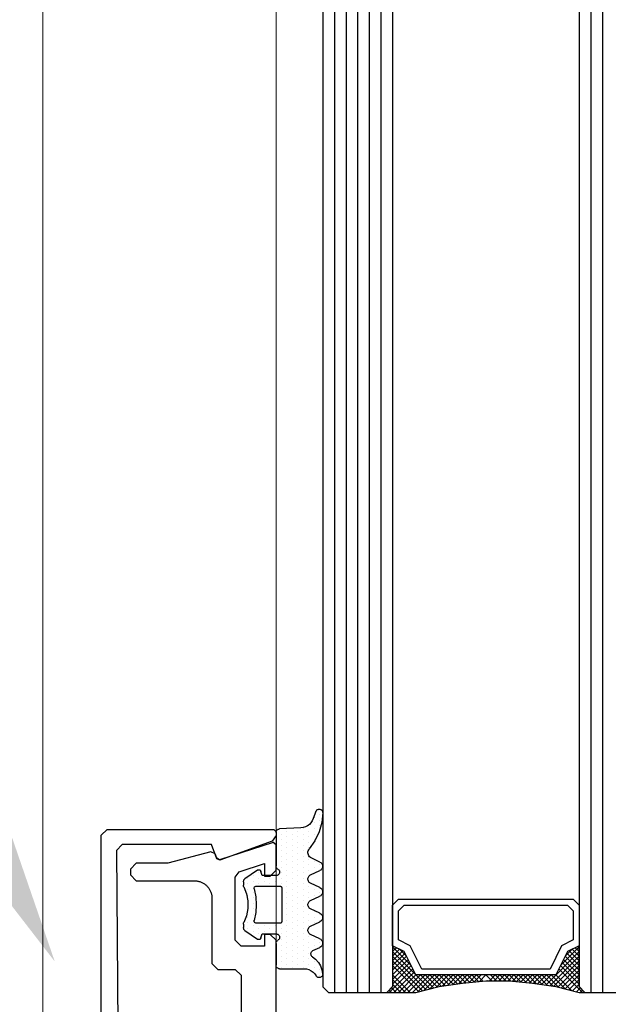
# Model space of a CAD drawing. Extents: x 4615668 to 9294084, y 5325188 to 10688993.
# Tile 95 of 256: x 4635729 to 4635734, y 5331665 to 5331674. Entities that reach past the tile are written whole.
import ezdxf
from ezdxf import colors
from ezdxf.entities.mleader import LeaderData, LeaderLine
from ezdxf.math import Vec2, Vec3

# ---------------------------------------------------------------- set-up
doc = ezdxf.new("R2010")
doc.units = 0
doc.header["$MEASUREMENT"] = 0
doc.layers.add('A_wymiary', color=152, linetype='Continuous', lineweight=5)
doc.layers.add('Wymiat 100', color=251, linetype='Continuous', lineweight=5)
for name, color, linetype in [('CrossSectionsGlass', 7, 'Continuous'), ('CrossSectionsGums', 7, 'Continuous'), ('CrossSectionsProfils', 7, 'Continuous'), ('OPIS', 7, 'Continuous'), ('STOLARKA', 4, 'Continuous')]:
    doc.layers.add(name, color=color, linetype=linetype)
doc.styles.get("Standard").update_dxf_attribs({"font": 'txt.shx'})

# ---------------------------------------------------------------- blocks, each defined once
blk = doc.blocks.new('5032252X', base_point=(219.526, 286.063))
at = {"layer": 'CrossSectionsProfils', "flags": 128}
blk.add_lwpolyline([(242.616, 280.481), (241.626, 276.787), (241.626, 274.063), (241.126, 273.563), (240.626, 273.563), (240.126, 274.063), (240.126, 279.063), (240.125, 279.128), (240.121, 279.193), (240.114, 279.258), (240.104, 279.323), (240.091, 279.387), (240.075, 279.451), (240.057, 279.514), (240.036, 279.576), (240.012, 279.637), (239.986, 279.696), (239.957, 279.755), (239.925, 279.813), (239.891, 279.869), (239.855, 279.923), (239.816, 279.976), (239.775, 280.027), (239.732, 280.076), (239.687, 280.123), (239.64, 280.168), (239.591, 280.212), (239.54, 280.253), (239.487, 280.291), (239.432, 280.328), (239.376, 280.362), (239.319, 280.393), (239.26, 280.422), (239.2, 280.448), (239.139, 280.472), (239.077, 280.493), (239.015, 280.511), (238.951, 280.527), (238.887, 280.54), (238.822, 280.55), (238.757, 280.557), (238.692, 280.561), (238.626, 280.563), (233.026, 280.563), (232.526, 281.063), (232.526, 282.563), (232.026, 283.063), (219.776, 283.063), (219.526, 283.313), (219.276, 283.063), (207.026, 283.063), (206.526, 282.563), (206.526, 281.063), (206.026, 280.563), (200.426, 280.563), (200.361, 280.561), (200.296, 280.557), (200.231, 280.55), (200.166, 280.54), (200.102, 280.527), (200.038, 280.511), (199.975, 280.493), (199.913, 280.472), (199.852, 280.448), (199.792, 280.422), (199.734, 280.393), (199.676, 280.362), (199.62, 280.328), (199.566, 280.291), (199.513, 280.253), (199.462, 280.212), (199.413, 280.168), (199.366, 280.123), (199.32, 280.076), (199.277, 280.027), (199.236, 279.976), (199.198, 279.923), (199.161, 279.869), (199.127, 279.813), (199.096, 279.755), (199.067, 279.696), (199.041, 279.637), (199.017, 279.576), (198.996, 279.514), (198.977, 279.451), (198.962, 279.387), (198.949, 279.323), (198.939, 279.258), (198.932, 279.193), (198.928, 279.128), (198.926, 279.063), (198.926, 274.063), (198.426, 273.563), (197.926, 273.563), (197.426, 274.063), (197.426, 276.787), (196.437, 280.481), (196.624, 280.84), (196.995, 280.975), (197.117, 281.224), (195.636, 285.801), (195.826, 286.063), (198.026, 286.063), (198.526, 285.563), (198.526, 285.068), (197.45, 285.068), (198.148, 282.909), (198.624, 282.563), (204.026, 282.563), (204.526, 283.063), (204.526, 285.068), (203.526, 285.068), (203.526, 285.563), (204.026, 286.063), (235.026, 286.063), (235.526, 285.563), (235.526, 285.068), (234.526, 285.068), (234.526, 283.063), (235.026, 282.563), (240.429, 282.563), (240.904, 282.909), (241.603, 285.068), (240.526, 285.068), (240.526, 285.563), (241.026, 286.063), (243.226, 286.063), (243.417, 285.801), (241.936, 281.224), (242.058, 280.975), (242.429, 280.84), (242.616, 280.481)], dxfattribs=at)
blk = doc.blocks.new('K41_7891_X', base_point=(69.24231, 1066.76321))
at = {"layer": 'CrossSectionsProfils'}
for p, q in [((44.44231, 1066.76321), (44.24231, 1066.56321)), ((44.24231, 1066.56321), (44.24231, 1052.26321)), ((44.77159, 1066.76321), (44.44231, 1066.76321)), ((45.24143, 1066.43422), (44.77159, 1066.76321)), ((93.71303, 1066.76321), (93.24318, 1066.43422)), ((94.04231, 1066.76321), (93.71303, 1066.76321)), ((94.24231, 1066.56321), (94.04231, 1066.76321)), ((94.24231, 1052.26321), (94.24231, 1066.56321)), ((46.88025, 1061.93161), (45.24143, 1066.43422)), ((93.24318, 1066.43422), (91.60437, 1061.93161)), ((45.54231, 1061.23181), (46.76071, 1061.67527)), ((46.76071, 1061.67527), (46.88025, 1061.93161)), ((91.60437, 1061.93161), (91.7239, 1061.67527)), ((91.7239, 1061.67527), (92.94231, 1061.23181)), ((45.54231, 1053.56323), (45.54231, 1061.23181)), ((92.94231, 1061.23181), (92.94231, 1053.56323)), ((46.04662, 1053.06324), (45.54231, 1053.56323)), ((69.24231, 1053.26321), (46.04662, 1053.06324)), ((92.438, 1053.06324), (69.24231, 1053.26321)), ((92.94231, 1053.56323), (92.438, 1053.06324)), ((44.24231, 1052.26321), (44.74231, 1051.76321)), ((93.74231, 1051.76321), (94.24231, 1052.26321)), ((44.74231, 1051.76321), (93.74231, 1051.76321))]:
    blk.add_line(p, q, dxfattribs=at)
blk = doc.blocks.new('Hatch19036', base_point=(5719.191, 731.848))
at = {"layer": 'CrossSectionsGums', "color": 8}
for p, q in [((6276.661, 666.613), (6276.661, 666.613)), ((6276.898, 666.137), (6276.898, 666.137)), ((6277.137, 666.613), (6277.137, 666.613)), ((6277.375, 666.137), (6277.375, 666.137)), ((6277.851, 666.137), (6277.851, 666.137)), ((6279.28, 666.137), (6279.28, 666.137)), ((6279.518, 666.613), (6279.518, 666.613)), ((6279.756, 666.137), (6279.756, 666.137)), ((6281.185, 666.137), (6281.185, 666.137)), ((6281.423, 666.613), (6281.423, 666.613)), ((6281.661, 666.137), (6281.661, 666.137)), ((6281.899, 666.613), (6281.899, 666.613)), ((6282.137, 666.137), (6282.137, 666.137)), ((6283.566, 666.137), (6283.566, 666.137)), ((6283.804, 666.613), (6283.804, 666.613)), ((6284.042, 666.137), (6284.042, 666.137)), ((6285.471, 666.137), (6285.471, 666.137)), ((6285.709, 666.613), (6285.709, 666.613)), ((6285.947, 666.137), (6285.947, 666.137)), ((6286.186, 666.613), (6286.186, 666.613)), ((6286.424, 666.137), (6286.424, 666.137)), ((6288.329, 666.137), (6288.329, 666.137)), ((6288.805, 666.137), (6288.805, 666.137)), ((6289.281, 666.137), (6289.281, 666.137)), ((6289.52, 666.613), (6289.52, 666.613)), ((6289.757, 666.137), (6289.757, 666.137)), ((6289.996, 666.613), (6289.996, 666.613)), ((6290.233, 666.137), (6290.233, 666.137)), ((6290.472, 666.613), (6290.472, 666.613)), ((6277.375, 665.184), (6277.375, 665.184)), ((6277.613, 665.66), (6277.613, 665.66)), ((6277.851, 665.184), (6277.851, 665.184)), ((6278.089, 665.66), (6278.089, 665.66)), ((6278.327, 665.184), (6278.327, 665.184)), ((6278.565, 665.66), (6278.565, 665.66)), ((6278.803, 665.184), (6278.803, 665.184)), ((6279.042, 665.66), (6279.042, 665.66)), ((6279.28, 665.184), (6279.28, 665.184)), ((6279.518, 665.66), (6279.518, 665.66)), ((6279.756, 665.184), (6279.756, 665.184)), ((6279.994, 665.66), (6279.994, 665.66)), ((6280.232, 665.184), (6280.232, 665.184)), ((6280.708, 665.184), (6280.708, 665.184)), ((6280.947, 665.66), (6280.947, 665.66)), ((6281.185, 665.184), (6281.185, 665.184)), ((6281.423, 665.66), (6281.423, 665.66)), ((6281.661, 665.184), (6281.661, 665.184)), ((6281.899, 665.66), (6281.899, 665.66)), ((6282.137, 665.184), (6282.137, 665.184)), ((6282.375, 665.66), (6282.375, 665.66)), ((6282.613, 665.184), (6282.613, 665.184)), ((6283.089, 665.184), (6283.089, 665.184)), ((6283.328, 665.66), (6283.328, 665.66)), ((6283.566, 665.184), (6283.566, 665.184)), ((6283.804, 665.66), (6283.804, 665.66)), ((6284.042, 665.184), (6284.042, 665.184)), ((6284.28, 665.66), (6284.28, 665.66)), ((6284.518, 665.184), (6284.518, 665.184)), ((6284.995, 665.184), (6284.995, 665.184)), ((6285.233, 665.66), (6285.233, 665.66)), ((6285.471, 665.184), (6285.471, 665.184)), ((6285.709, 665.66), (6285.709, 665.66)), ((6285.947, 665.184), (6285.947, 665.184)), ((6286.186, 665.66), (6286.186, 665.66)), ((6286.423, 665.184), (6286.423, 665.184)), ((6286.662, 665.66), (6286.662, 665.66)), ((6286.899, 665.184), (6286.899, 665.184)), ((6287.376, 665.184), (6287.376, 665.184)), ((6287.614, 665.66), (6287.614, 665.66)), ((6287.852, 665.184), (6287.852, 665.184)), ((6288.09, 665.66), (6288.09, 665.66)), ((6288.328, 665.184), (6288.328, 665.184)), ((6288.566, 665.66), (6288.566, 665.66)), ((6288.805, 665.184), (6288.805, 665.184)), ((6289.043, 665.66), (6289.043, 665.66)), ((6289.281, 665.184), (6289.281, 665.184)), ((6289.519, 665.66), (6289.519, 665.66)), ((6277.613, 664.708), (6277.613, 664.708)), ((6278.089, 664.708), (6278.089, 664.708)), ((6278.565, 664.708), (6278.565, 664.708)), ((6279.042, 664.708), (6279.042, 664.708)), ((6279.518, 664.708), (6279.518, 664.708)), ((6279.994, 664.708), (6279.994, 664.708)), ((6280.471, 664.708), (6280.471, 664.708)), ((6280.947, 664.708), (6280.947, 664.708)), ((6281.423, 664.708), (6281.423, 664.708)), ((6281.899, 664.708), (6281.899, 664.708)), ((6282.375, 664.708), (6282.375, 664.708)), ((6282.852, 664.708), (6282.852, 664.708)), ((6283.328, 664.708), (6283.328, 664.708)), ((6283.804, 664.708), (6283.804, 664.708)), ((6284.28, 664.708), (6284.28, 664.708)), ((6284.757, 664.708), (6284.757, 664.708)), ((6285.233, 664.708), (6285.233, 664.708)), ((6285.709, 664.708), (6285.709, 664.708)), ((6286.186, 664.708), (6286.186, 664.708)), ((6286.662, 664.708), (6286.662, 664.708)), ((6287.138, 664.708), (6287.138, 664.708)), ((6287.614, 664.708), (6287.614, 664.708)), ((6288.09, 664.708), (6288.09, 664.708)), ((6288.567, 664.708), (6288.567, 664.708)), ((6289.043, 664.708), (6289.043, 664.708)), ((6277.375, 664.232), (6277.375, 664.232)), ((6277.613, 663.755), (6277.613, 663.755)), ((6277.851, 664.232), (6277.851, 664.232)), ((6278.089, 663.755), (6278.089, 663.755)), ((6278.327, 664.232), (6278.327, 664.232)), ((6278.565, 663.755), (6278.565, 663.755)), ((6278.804, 664.232), (6278.804, 664.232)), ((6279.042, 663.755), (6279.042, 663.755)), ((6279.28, 664.232), (6279.28, 664.232)), ((6279.518, 663.755), (6279.518, 663.755)), ((6279.756, 664.232), (6279.756, 664.232)), ((6279.994, 663.755), (6279.994, 663.755)), ((6280.232, 664.232), (6280.232, 664.232)), ((6280.47, 663.755), (6280.47, 663.755)), ((6280.708, 664.232), (6280.708, 664.232)), ((6280.946, 663.755), (6280.946, 663.755)), ((6281.185, 664.232), (6281.185, 664.232)), ((6281.423, 663.755), (6281.423, 663.755)), ((6281.661, 664.232), (6281.661, 664.232)), ((6281.899, 663.755), (6281.899, 663.755)), ((6282.137, 664.232), (6282.137, 664.232)), ((6282.375, 663.755), (6282.375, 663.755)), ((6282.613, 664.232), (6282.613, 664.232)), ((6282.852, 663.755), (6282.852, 663.755)), ((6283.09, 664.232), (6283.09, 664.232)), ((6283.328, 663.755), (6283.328, 663.755)), ((6283.566, 664.232), (6283.566, 664.232)), ((6283.804, 663.755), (6283.804, 663.755)), ((6284.042, 664.232), (6284.042, 664.232)), ((6284.28, 663.755), (6284.28, 663.755)), ((6284.519, 664.232), (6284.519, 664.232)), ((6284.756, 663.755), (6284.756, 663.755)), ((6284.995, 664.232), (6284.995, 664.232)), ((6285.233, 663.755), (6285.233, 663.755)), ((6285.471, 664.232), (6285.471, 664.232)), ((6285.709, 663.755), (6285.709, 663.755)), ((6285.947, 664.232), (6285.947, 664.232)), ((6286.185, 663.755), (6286.185, 663.755)), ((6286.423, 664.232), (6286.423, 664.232)), ((6286.662, 663.755), (6286.662, 663.755)), ((6286.9, 664.232), (6286.9, 664.232)), ((6287.138, 663.755), (6287.138, 663.755)), ((6287.376, 664.232), (6287.376, 664.232)), ((6287.614, 663.755), (6287.614, 663.755)), ((6287.852, 664.232), (6287.852, 664.232)), ((6288.09, 663.755), (6288.09, 663.755)), ((6288.329, 664.232), (6288.329, 664.232)), ((6288.566, 663.755), (6288.566, 663.755)), ((6288.805, 664.232), (6288.805, 664.232)), ((6289.042, 663.755), (6289.042, 663.755)), ((6289.281, 664.232), (6289.281, 664.232)), ((6277.375, 663.279), (6277.375, 663.279)), ((6277.851, 663.279), (6277.851, 663.279)), ((6278.328, 663.279), (6278.328, 663.279)), ((6278.804, 663.279), (6278.804, 663.279)), ((6279.28, 663.279), (6279.28, 663.279)), ((6279.756, 663.279), (6279.756, 663.279)), ((6280.232, 663.279), (6280.232, 663.279)), ((6280.47, 662.803), (6280.47, 662.803)), ((6280.708, 663.279), (6280.708, 663.279)), ((6280.947, 662.803), (6280.947, 662.803)), ((6281.185, 663.279), (6281.185, 663.279)), ((6284.519, 663.279), (6284.519, 663.279)), ((6284.757, 662.803), (6284.757, 662.803)), ((6284.995, 663.279), (6284.995, 663.279)), ((6285.233, 662.803), (6285.233, 662.803)), ((6285.471, 663.279), (6285.471, 663.279)), ((6285.947, 663.279), (6285.947, 663.279)), ((6286.424, 663.279), (6286.424, 663.279)), ((6286.9, 663.279), (6286.9, 663.279)), ((6287.376, 663.279), (6287.376, 663.279)), ((6287.853, 663.279), (6287.853, 663.279)), ((6288.329, 663.279), (6288.329, 663.279)), ((6288.805, 663.279), (6288.805, 663.279)), ((6280.471, 661.85), (6280.471, 661.85)), ((6280.708, 662.327), (6280.708, 662.327)), ((6280.947, 661.85), (6280.947, 661.85)), ((6284.519, 662.327), (6284.519, 662.327)), ((6284.757, 661.85), (6284.757, 661.85)), ((6284.995, 662.327), (6284.995, 662.327)), ((6285.233, 661.85), (6285.233, 661.85)), ((6279.756, 661.374), (6279.756, 661.374)), ((6280.232, 661.374), (6280.232, 661.374)), ((6280.47, 660.898), (6280.47, 660.898)), ((6280.708, 661.374), (6280.708, 661.374)), ((6280.946, 660.898), (6280.946, 660.898)), ((6281.423, 660.898), (6281.423, 660.898)), ((6281.899, 660.898), (6281.899, 660.898)), ((6282.375, 660.898), (6282.375, 660.898)), ((6282.852, 660.898), (6282.852, 660.898)), ((6283.328, 660.898), (6283.328, 660.898)), ((6283.804, 660.898), (6283.804, 660.898)), ((6284.28, 660.898), (6284.28, 660.898)), ((6284.519, 661.374), (6284.519, 661.374)), ((6284.756, 660.898), (6284.756, 660.898)), ((6284.995, 661.374), (6284.995, 661.374)), ((6285.233, 660.898), (6285.233, 660.898)), ((6285.471, 661.374), (6285.471, 661.374)), ((6280.708, 660.422), (6280.708, 660.422)), ((6281.185, 660.422), (6281.185, 660.422)), ((6281.661, 660.422), (6281.661, 660.422)), ((6282.137, 660.422), (6282.137, 660.422)), ((6283.566, 660.422), (6283.566, 660.422)), ((6284.042, 660.422), (6284.042, 660.422)), ((6284.519, 660.422), (6284.519, 660.422)), ((6284.995, 660.422), (6284.995, 660.422))]:
    blk.add_line(p, q, dxfattribs=at)
blk = doc.blocks.new('120480', base_point=(6282.482, 662.748))
at = {"layer": 'CrossSectionsGums', "color": 1}
for p, q in [((6276.616, 666.798), (6276.576, 666.767)), ((6276.661, 666.823), (6276.616, 666.798)), ((6276.71, 666.839), (6276.661, 666.823)), ((6276.76, 666.847), (6276.71, 666.839)), ((6276.811, 666.847), (6276.76, 666.847)), ((6277.157, 666.781), (6276.811, 666.846)), ((6277.486, 666.656), (6277.157, 666.781)), ((6279.213, 666.776), (6279.159, 666.731)), ((6279.273, 666.811), (6279.213, 666.776)), ((6279.338, 666.834), (6279.273, 666.811)), ((6279.407, 666.846), (6279.338, 666.834)), ((6279.477, 666.846), (6279.407, 666.846)), ((6279.545, 666.834), (6279.477, 666.846)), ((6279.611, 666.81), (6279.545, 666.834)), ((6279.671, 666.776), (6279.611, 666.81)), ((6279.725, 666.731), (6279.671, 666.776)), ((6281.413, 666.776), (6281.359, 666.731)), ((6281.473, 666.81), (6281.413, 666.776)), ((6281.538, 666.834), (6281.473, 666.81)), ((6281.607, 666.846), (6281.538, 666.834)), ((6281.677, 666.846), (6281.607, 666.846)), ((6281.745, 666.834), (6281.677, 666.846)), ((6281.811, 666.811), (6281.745, 666.834)), ((6281.871, 666.776), (6281.811, 666.811)), ((6281.925, 666.731), (6281.871, 666.776)), ((6283.613, 666.776), (6283.559, 666.731)), ((6283.673, 666.81), (6283.613, 666.776)), ((6283.738, 666.834), (6283.673, 666.81)), ((6283.807, 666.846), (6283.738, 666.834)), ((6283.877, 666.846), (6283.807, 666.846)), ((6283.946, 666.834), (6283.877, 666.846)), ((6284.011, 666.81), (6283.946, 666.834)), ((6284.072, 666.776), (6284.011, 666.81)), ((6284.125, 666.731), (6284.072, 666.776)), ((6285.813, 666.776), (6285.759, 666.731)), ((6285.873, 666.811), (6285.813, 666.776)), ((6285.939, 666.834), (6285.873, 666.811)), ((6286.007, 666.846), (6285.939, 666.834)), ((6286.077, 666.846), (6286.007, 666.846)), ((6286.146, 666.834), (6286.077, 666.846)), ((6286.211, 666.81), (6286.146, 666.834)), ((6286.271, 666.776), (6286.211, 666.81)), ((6286.325, 666.731), (6286.271, 666.776)), ((6290.637, 666.848), (6289.797, 666.763)), ((6290.69, 666.844), (6290.637, 666.848)), ((6290.741, 666.831), (6290.69, 666.844)), ((6290.789, 666.81), (6290.741, 666.831)), ((6290.832, 666.78), (6290.789, 666.81)), ((6290.87, 666.743), (6290.832, 666.78)), ((6276.484, 666.589), (6276.482, 666.538)), ((6276.482, 666.538), (6276.488, 666.487)), ((6276.495, 666.639), (6276.484, 666.589)), ((6276.488, 666.487), (6276.502, 666.438)), ((6276.515, 666.686), (6276.495, 666.639)), ((6276.502, 666.438), (6276.525, 666.392)), ((6276.542, 666.729), (6276.515, 666.686)), ((6276.525, 666.392), (6276.555, 666.351)), ((6276.576, 666.767), (6276.542, 666.729)), ((6276.555, 666.351), (6276.592, 666.316)), ((6276.592, 666.316), (6276.634, 666.287)), ((6276.807, 666.167), (6276.634, 666.287)), ((6276.957, 666.019), (6276.807, 666.167)), ((6277.079, 665.847), (6276.957, 666.019)), ((6277.789, 666.476), (6277.486, 666.656)), ((6278.055, 666.245), (6277.789, 666.476)), ((6278.276, 665.971), (6278.055, 666.245)), ((6278.276, 665.971), (6278.309, 665.93)), ((6278.309, 665.93), (6278.349, 665.895)), ((6278.737, 665.925), (6278.771, 665.965)), ((6278.771, 665.965), (6278.797, 666.011)), ((6278.797, 666.011), (6279.08, 666.617)), ((6279.114, 666.677), (6279.08, 666.617)), ((6279.159, 666.731), (6279.114, 666.677)), ((6279.77, 666.677), (6279.725, 666.731)), ((6279.804, 666.617), (6279.77, 666.677)), ((6279.805, 666.617), (6280.18, 665.813)), ((6280.905, 665.813), (6281.279, 666.617)), ((6281.314, 666.677), (6281.28, 666.617)), ((6281.359, 666.731), (6281.314, 666.677)), ((6281.97, 666.677), (6281.925, 666.731)), ((6282.004, 666.617), (6281.97, 666.677)), ((6282.004, 666.617), (6282.379, 665.813)), ((6283.104, 665.813), (6283.479, 666.617)), ((6283.514, 666.677), (6283.479, 666.617)), ((6283.559, 666.731), (6283.514, 666.677)), ((6284.17, 666.677), (6284.125, 666.731)), ((6284.205, 666.617), (6284.17, 666.677)), ((6284.205, 666.617), (6284.58, 665.813)), ((6285.305, 665.813), (6285.68, 666.617)), ((6285.714, 666.677), (6285.68, 666.617)), ((6285.759, 666.731), (6285.714, 666.677)), ((6286.37, 666.677), (6286.325, 666.731)), ((6286.404, 666.617), (6286.37, 666.677)), ((6286.405, 666.617), (6286.752, 665.871)), ((6288.218, 666.179), (6287.525, 665.697)), ((6288.983, 666.538), (6288.218, 666.179)), ((6289.797, 666.763), (6288.983, 666.538)), ((6289.944, 665.957), (6289.779, 665.844)), ((6290.126, 666.041), (6289.944, 665.957)), ((6290.745, 666.266), (6290.126, 666.041)), ((6290.745, 666.266), (6290.792, 666.288)), ((6290.792, 666.288), (6290.835, 666.319)), ((6290.835, 666.319), (6290.872, 666.356)), ((6290.9, 666.701), (6290.87, 666.743)), ((6290.872, 666.356), (6290.902, 666.399)), ((6290.923, 666.653), (6290.9, 666.701)), ((6290.902, 666.399), (6290.924, 666.447)), ((6290.937, 666.602), (6290.923, 666.653)), ((6290.924, 666.447), (6290.938, 666.498)), ((6290.942, 666.55), (6290.937, 666.602)), ((6290.938, 666.498), (6290.942, 666.55)), ((6277.169, 665.656), (6277.079, 665.847)), ((6277.224, 665.453), (6277.169, 665.656)), ((6277.242, 665.243), (6277.224, 665.453)), ((6277.242, 663.148), (6277.242, 665.243)), ((6278.349, 665.895), (6278.394, 665.868)), ((6278.394, 665.868), (6278.444, 665.849)), ((6278.444, 665.849), (6278.495, 665.839)), ((6278.495, 665.839), (6278.548, 665.839)), ((6278.548, 665.839), (6278.6, 665.847)), ((6278.6, 665.847), (6278.65, 665.865)), ((6278.65, 665.865), (6278.696, 665.891)), ((6278.696, 665.891), (6278.737, 665.925)), ((6280.18, 665.813), (6280.214, 665.752)), ((6280.214, 665.752), (6280.259, 665.699)), ((6280.259, 665.699), (6280.313, 665.654)), ((6280.313, 665.654), (6280.373, 665.619)), ((6280.373, 665.619), (6280.439, 665.596)), ((6280.439, 665.596), (6280.507, 665.583)), ((6280.507, 665.583), (6280.577, 665.583)), ((6280.577, 665.583), (6280.646, 665.596)), ((6280.646, 665.596), (6280.711, 665.619)), ((6280.711, 665.619), (6280.771, 665.654)), ((6280.771, 665.654), (6280.825, 665.699)), ((6280.825, 665.699), (6280.87, 665.753)), ((6280.87, 665.753), (6280.904, 665.813)), ((6282.379, 665.813), (6282.414, 665.753)), ((6282.414, 665.753), (6282.459, 665.699)), ((6282.459, 665.699), (6282.512, 665.654)), ((6282.512, 665.654), (6282.573, 665.619)), ((6282.573, 665.619), (6282.638, 665.596)), ((6282.638, 665.596), (6282.707, 665.583)), ((6282.707, 665.583), (6282.777, 665.583)), ((6282.777, 665.583), (6282.846, 665.596)), ((6282.846, 665.596), (6282.911, 665.619)), ((6282.911, 665.619), (6282.971, 665.654)), ((6282.971, 665.654), (6283.025, 665.699)), ((6283.025, 665.699), (6283.07, 665.753)), ((6283.07, 665.753), (6283.105, 665.813)), ((6284.58, 665.813), (6284.614, 665.752)), ((6284.614, 665.752), (6284.659, 665.699)), ((6284.659, 665.699), (6284.713, 665.654)), ((6284.713, 665.654), (6284.773, 665.619)), ((6284.773, 665.619), (6284.838, 665.596)), ((6284.838, 665.596), (6284.907, 665.583)), ((6284.907, 665.583), (6284.977, 665.583)), ((6284.977, 665.583), (6285.045, 665.596)), ((6285.045, 665.596), (6285.111, 665.619)), ((6285.111, 665.619), (6285.171, 665.654)), ((6285.171, 665.654), (6285.225, 665.699)), ((6285.225, 665.699), (6285.27, 665.753)), ((6285.27, 665.753), (6285.304, 665.813)), ((6286.752, 665.871), (6286.798, 665.792)), ((6286.798, 665.792), (6286.858, 665.723)), ((6286.858, 665.723), (6286.929, 665.665)), ((6286.929, 665.665), (6287.009, 665.622)), ((6287.009, 665.622), (6287.096, 665.594)), ((6287.096, 665.594), (6287.186, 665.582)), ((6287.186, 665.582), (6287.278, 665.587)), ((6287.278, 665.587), (6287.366, 665.608)), ((6287.366, 665.608), (6287.45, 665.646)), ((6287.45, 665.646), (6287.525, 665.697)), ((6289.365, 665.174), (6289.338, 664.976)), ((6289.425, 665.366), (6289.365, 665.174)), ((6289.516, 665.544), (6289.425, 665.366)), ((6289.635, 665.705), (6289.516, 665.544)), ((6289.779, 665.844), (6289.635, 665.705)), ((6289.338, 664.976), (6289.242, 663.132)), ((6277.242, 663.148), (6277.247, 663.096)), ((6277.247, 663.096), (6277.26, 663.045)), ((6277.26, 663.045), (6277.282, 662.998)), ((6277.282, 662.998), (6277.312, 662.955)), ((6277.312, 662.955), (6277.349, 662.918)), ((6277.349, 662.918), (6277.392, 662.888)), ((6277.392, 662.888), (6277.439, 662.866)), ((6277.439, 662.866), (6277.49, 662.853)), ((6277.49, 662.853), (6277.542, 662.848)), ((6279.422, 662.848), (6277.542, 662.848)), ((6279.422, 662.848), (6279.474, 662.852)), ((6279.474, 662.852), (6279.525, 662.866)), ((6279.525, 662.866), (6279.572, 662.888)), ((6279.572, 662.888), (6279.615, 662.918)), ((6279.615, 662.918), (6279.652, 662.955)), ((6279.652, 662.955), (6279.682, 662.998)), ((6279.712, 663.041), (6279.682, 662.998)), ((6279.749, 663.078), (6279.712, 663.041)), ((6279.792, 663.108), (6279.749, 663.078)), ((6279.839, 663.13), (6279.792, 663.108)), ((6279.89, 663.143), (6279.839, 663.13)), ((6279.942, 663.148), (6279.89, 663.143)), ((6279.994, 663.143), (6279.942, 663.148)), ((6280.045, 663.13), (6279.994, 663.143)), ((6280.092, 663.108), (6280.045, 663.13)), ((6280.135, 663.078), (6280.092, 663.108)), ((6280.172, 663.041), (6280.135, 663.078)), ((6280.202, 662.998), (6280.172, 663.041)), ((6280.224, 662.951), (6280.202, 662.998)), ((6280.238, 662.9), (6280.224, 662.951)), ((6280.242, 662.848), (6280.238, 662.9)), ((6280.242, 661.648), (6280.242, 662.848)), ((6281.145, 663.183), (6281.142, 663.148)), ((6281.142, 663.148), (6281.142, 661.173)), ((6281.154, 663.216), (6281.145, 663.183)), ((6281.169, 663.248), (6281.154, 663.216)), ((6281.189, 663.276), (6281.169, 663.248)), ((6281.213, 663.301), (6281.189, 663.276)), ((6281.242, 663.321), (6281.213, 663.301)), ((6281.273, 663.336), (6281.242, 663.321)), ((6281.307, 663.345), (6281.273, 663.336)), ((6281.342, 663.348), (6281.307, 663.345)), ((6284.142, 663.348), (6281.342, 663.348)), ((6284.177, 663.345), (6284.142, 663.348)), ((6284.21, 663.336), (6284.177, 663.345)), ((6284.242, 663.321), (6284.21, 663.336)), ((6284.27, 663.301), (6284.242, 663.321)), ((6284.295, 663.276), (6284.27, 663.301)), ((6284.315, 663.248), (6284.295, 663.276)), ((6284.33, 663.216), (6284.315, 663.248)), ((6284.339, 663.183), (6284.33, 663.216)), ((6284.342, 663.148), (6284.339, 663.183)), ((6284.342, 661.173), (6284.342, 663.148)), ((6285.247, 662.9), (6285.242, 662.848)), ((6285.242, 662.848), (6285.242, 661.648)), ((6285.26, 662.951), (6285.247, 662.9)), ((6285.282, 662.998), (6285.26, 662.951)), ((6285.312, 663.041), (6285.282, 662.998)), ((6285.349, 663.078), (6285.312, 663.041)), ((6285.392, 663.108), (6285.349, 663.078)), ((6285.439, 663.13), (6285.392, 663.108)), ((6285.49, 663.143), (6285.439, 663.13)), ((6285.542, 663.148), (6285.49, 663.143)), ((6285.594, 663.143), (6285.542, 663.148)), ((6285.645, 663.13), (6285.594, 663.143)), ((6285.692, 663.108), (6285.645, 663.13)), ((6285.735, 663.078), (6285.692, 663.108)), ((6285.772, 663.041), (6285.735, 663.078)), ((6285.802, 662.998), (6285.772, 663.041)), ((6285.802, 662.998), (6285.832, 662.955)), ((6285.832, 662.955), (6285.869, 662.918)), ((6285.869, 662.918), (6285.912, 662.888)), ((6285.912, 662.888), (6285.959, 662.866)), ((6285.959, 662.866), (6286.009, 662.853)), ((6286.009, 662.853), (6286.062, 662.848)), ((6288.942, 662.848), (6286.062, 662.848)), ((6288.942, 662.848), (6288.992, 662.852)), ((6288.992, 662.852), (6289.041, 662.865)), ((6289.041, 662.865), (6289.087, 662.885)), ((6289.087, 662.885), (6289.13, 662.914)), ((6289.13, 662.914), (6289.166, 662.948)), ((6289.166, 662.948), (6289.197, 662.989)), ((6289.197, 662.989), (6289.22, 663.034)), ((6289.22, 663.034), (6289.235, 663.082)), ((6289.235, 663.082), (6289.242, 663.132)), ((6279.749, 661.412), (6279.743, 661.378)), ((6279.743, 661.378), (6279.743, 661.343)), ((6279.743, 661.343), (6279.749, 661.309)), ((6279.761, 661.445), (6279.749, 661.412)), ((6279.749, 661.309), (6279.761, 661.276)), ((6279.778, 661.475), (6279.761, 661.445)), ((6279.761, 661.276), (6279.778, 661.246)), ((6279.801, 661.502), (6279.778, 661.475)), ((6280.527, 660.176), (6279.778, 661.246)), ((6279.827, 661.524), (6279.801, 661.502)), ((6279.857, 661.542), (6279.827, 661.524)), ((6279.89, 661.554), (6279.857, 661.542)), ((6279.89, 661.554), (6280.242, 661.648)), ((6281.142, 661.173), (6281.145, 661.137)), ((6281.145, 661.137), (6281.155, 661.102)), ((6281.155, 661.102), (6281.171, 661.069)), ((6281.171, 661.069), (6281.193, 661.04)), ((6281.193, 661.04), (6281.22, 661.015)), ((6281.22, 661.015), (6281.25, 660.996)), ((6281.25, 660.996), (6281.284, 660.982)), ((6281.284, 660.982), (6281.32, 660.975)), ((6281.32, 660.975), (6281.356, 660.974)), ((6281.356, 660.974), (6281.392, 660.98)), ((6282.062, 661.108), (6281.392, 660.98)), ((6282.742, 661.151), (6282.062, 661.108)), ((6283.422, 661.108), (6282.742, 661.151)), ((6284.092, 660.98), (6283.422, 661.108)), ((6284.092, 660.98), (6284.128, 660.974)), ((6284.128, 660.974), (6284.164, 660.975)), ((6284.164, 660.975), (6284.2, 660.982)), ((6284.2, 660.982), (6284.234, 660.996)), ((6284.234, 660.996), (6284.264, 661.015)), ((6284.264, 661.015), (6284.291, 661.04)), ((6284.291, 661.04), (6284.313, 661.069)), ((6284.313, 661.069), (6284.329, 661.102)), ((6284.329, 661.102), (6284.338, 661.137)), ((6284.338, 661.137), (6284.342, 661.173)), ((6285.706, 661.246), (6284.957, 660.176)), ((6285.242, 661.648), (6285.594, 661.554)), ((6285.627, 661.542), (6285.594, 661.554)), ((6285.657, 661.524), (6285.627, 661.542)), ((6285.684, 661.502), (6285.657, 661.524)), ((6285.706, 661.475), (6285.684, 661.502)), ((6285.723, 661.445), (6285.706, 661.475)), ((6285.706, 661.246), (6285.723, 661.276)), ((6285.735, 661.412), (6285.723, 661.445)), ((6285.723, 661.276), (6285.735, 661.309)), ((6285.741, 661.378), (6285.735, 661.412)), ((6285.735, 661.309), (6285.741, 661.343)), ((6285.741, 661.343), (6285.741, 661.378)), ((6280.527, 660.176), (6280.565, 660.132)), ((6280.565, 660.132), (6280.61, 660.096)), ((6280.61, 660.096), (6280.661, 660.07)), ((6280.661, 660.07), (6280.716, 660.053)), ((6280.716, 660.053), (6280.773, 660.048)), ((6281.069, 660.048), (6280.773, 660.048)), ((6281.069, 660.048), (6281.104, 660.05)), ((6281.104, 660.05), (6281.139, 660.056)), ((6281.139, 660.056), (6281.172, 660.066)), ((6281.172, 660.066), (6281.205, 660.08)), ((6281.797, 660.314), (6281.204, 660.08)), ((6282.424, 660.433), (6281.797, 660.314)), ((6283.061, 660.433), (6282.424, 660.433)), ((6283.687, 660.314), (6283.061, 660.433)), ((6284.28, 660.08), (6283.687, 660.314)), ((6284.28, 660.08), (6284.312, 660.066)), ((6284.312, 660.066), (6284.346, 660.056)), ((6284.346, 660.056), (6284.38, 660.05)), ((6284.38, 660.05), (6284.416, 660.048)), ((6284.711, 660.048), (6284.416, 660.048)), ((6284.711, 660.048), (6284.768, 660.053)), ((6284.768, 660.053), (6284.823, 660.07)), ((6284.823, 660.07), (6284.874, 660.096)), ((6284.874, 660.096), (6284.919, 660.132)), ((6284.919, 660.132), (6284.956, 660.176))]:
    blk.add_line(p, q, dxfattribs=at)
at = {"layer": 'CrossSectionsGums'}
blk.add_blockref('Hatch19036', (5719.191, 731.848), dxfattribs=at)
blk = doc.blocks.new('G$CA57B7548')
at = {"layer": 'A_wymiary', "ltscale": 40}
blk.add_lwpolyline([(2, 45.9904), (0, 45.9904), (0, 678.9885), (2, 678.9885), (2, 46.0269)], dxfattribs=at)
at = {"layer": 'CrossSectionsGlass'}
for p, q in [((2.5, 188.3896), (2.5, 49.5895)), ((2.6, 188.3896), (2.6, 49.5895)), ((2.7, 188.3896), (2.7, 49.5895)), ((2.8, 188.3896), (2.8, 49.5895)), ((2.9, 188.3896), (2.9, 49.5895)), ((4.7, 188.3896), (4.7, 49.5895)), ((4.8, 188.3896), (4.8, 49.5895)), ((2.4, 188.3396), (2.4, 49.6395)), ((3, 188.3396), (3, 49.6395)), ((4.6, 188.3396), (4.6, 49.6395)), ((3, 49.9415), (3.0333, 49.9748)), ((3, 49.8615), (3.0867, 49.9481)), ((3.32, 49.6215), (3, 49.9415)), ((3, 49.8215), (3.1067, 49.9281)), ((3, 49.7415), (3.1333, 49.8748)), ((3.256, 49.6055), (3, 49.8615)), ((2.97, 49.5915), (3.1733, 49.7948)), ((3, 49.7015), (3.1467, 49.8481)), ((3.224, 49.5975), (3, 49.8215)), ((4.63, 49.5915), (4.4267, 49.7948)), ((3.15, 49.5915), (3, 49.7415)), ((3.11, 49.5915), (3, 49.7015)), ((3.01, 49.5915), (3.1867, 49.7681)), ((3.05, 49.5915), (3.2, 49.7415)), ((3.7, 49.6815), (3.76, 49.7415)), ((3.81, 49.6915), (3.8091, 49.6924)), ((3.89, 49.6915), (3.84, 49.7415)), ((4.5333, 49.6081), (4.4, 49.7415)), ((2.4, 49.6395), (2.45, 49.5895)), ((3, 49.6395), (2.95, 49.5895)), ((2.99, 49.5915), (2.97, 49.6115)), ((3.03, 49.5915), (2.99, 49.6315)), ((3.07, 49.5915), (3, 49.6615)), ((4.576, 49.5975), (4.61, 49.6315)), ((4.6, 49.6395), (4.65, 49.5895)), ((4.608, 49.5895), (4.63, 49.6115)), ((2.45, 49.5895), (2.95, 49.5895)), ((4.65, 49.5895), (5.15, 49.5895))]:
    blk.add_line(p, q, dxfattribs=at)
at = {"layer": 'CrossSectionsGlass', "flags": 128}
for points in [[(3, 50.3415), (3.05, 50.3915), (4.55, 50.3915), (4.6, 50.3415), (4.6, 49.9915), (4.5, 49.9415), (4.4, 49.7415), (3.2, 49.7415), (3.1, 49.9415), (3, 49.9915), (3, 50.3415)], [(3.05, 50.2915), (3.1, 50.3415), (4.5, 50.3415), (4.55, 50.2915), (4.55, 50.0415), (4.45, 49.9915), (4.35, 49.7915), (3.25, 49.7915), (3.15, 49.9915), (3.05, 50.0415), (3.05, 50.2915)], [(4.6, 49.9915), (4.5, 49.9415), (4.4, 49.7415), (3.2, 49.7415), (3.1, 49.9415), (3, 49.9915), (3, 49.6415), (2.95, 49.5915), (3.2, 49.5915), (3.4, 49.6415), (3.6, 49.6715), (3.8, 49.6915), (4, 49.6915), (4.2, 49.6715), (4.4, 49.6415), (4.6, 49.5915), (4.65, 49.5915), (4.6, 49.6415), (4.6, 49.9915)], [(3, 49.6615), (3.16, 49.8215), (3, 49.9815), (3.0067, 49.9881)], [(3, 49.7815), (3.12, 49.9015), (3.06, 49.9615), (3, 49.9015), (3.288, 49.6135)], [(4.313, 49.6545), (4.6, 49.9415), (4.5667, 49.9748)], [(4.448, 49.6295), (4.6, 49.7815), (4.48, 49.9015), (4.54, 49.9615), (4.6, 49.9015), (4.3478, 49.6493)], [(4.3826, 49.6441), (4.6, 49.8615), (4.5133, 49.9481)], [(4.544, 49.6055), (4.6, 49.6615), (4.44, 49.8215), (4.6, 49.9815), (4.5933, 49.9881)], [(4.416, 49.6375), (4.6, 49.8215), (4.4933, 49.9281)], [(4.48, 49.6215), (4.6, 49.7415), (4.4667, 49.8748)], [(4.512, 49.6135), (4.6, 49.7015), (4.4533, 49.8481)], [(3.09, 49.5915), (3.24, 49.7415), (3.352, 49.6295)], [(3.13, 49.5915), (3.28, 49.7415), (3.384, 49.6375)], [(3.17, 49.5915), (3.32, 49.7415), (3.4174, 49.6441)], [(3.2133, 49.5948), (3.36, 49.7415), (3.4522, 49.6493)], [(3.2667, 49.6081), (3.4, 49.7415), (3.487, 49.6545)], [(3.32, 49.6215), (3.44, 49.7415), (3.5217, 49.6597)], [(3.3733, 49.6348), (3.48, 49.7415), (3.5565, 49.665)], [(3.4235, 49.645), (3.52, 49.7415), (3.5913, 49.6702)], [(3.4706, 49.6521), (3.56, 49.7415), (3.6273, 49.6742)], [(3.5176, 49.6591), (3.6, 49.7415), (3.6636, 49.6778)], [(3.5647, 49.6662), (3.64, 49.7415), (3.7, 49.6815)], [(3.6111, 49.6726), (3.68, 49.7415), (3.7364, 49.6851)], [(3.6556, 49.677), (3.72, 49.7415), (3.7727, 49.6887)], [(3.7444, 49.6859), (3.8, 49.7415), (3.85, 49.6915)], [(3.83, 49.6915), (3.88, 49.7415), (3.93, 49.6915)], [(3.87, 49.6915), (3.92, 49.7415), (3.97, 49.6915)], [(3.91, 49.6915), (3.96, 49.7415), (4.0111, 49.6904)], [(3.95, 49.6915), (4, 49.7415), (4.0556, 49.6859)], [(3.99, 49.6915), (4.04, 49.7415), (4.1, 49.6815)], [(4.0273, 49.6887), (4.08, 49.7415), (4.1444, 49.677)], [(4.0636, 49.6851), (4.12, 49.7415), (4.1889, 49.6726)], [(4.1, 49.6815), (4.16, 49.7415), (4.2353, 49.6662)], [(4.1364, 49.6778), (4.2, 49.7415), (4.2824, 49.6591)], [(4.1727, 49.6742), (4.24, 49.7415), (4.3294, 49.6521)], [(4.2087, 49.6702), (4.28, 49.7415), (4.3765, 49.645)], [(4.2435, 49.665), (4.32, 49.7415), (4.4267, 49.6348)], [(4.2783, 49.6597), (4.36, 49.7415), (4.48, 49.6215)]]:
    blk.add_lwpolyline(points, dxfattribs=at)
at = {"layer": 'CrossSectionsGums', "xscale": -0.1, "yscale": 0.1, "zscale": 0.1, "rotation": 270}
blk.add_blockref('120480', (1.99, 50.3185), dxfattribs=at)
at = {"layer": 'CrossSectionsProfils', "xscale": -0.1, "yscale": 0.1, "zscale": 0.1, "rotation": 270}
for name, p in [('K41_7891_X', (2, 48.4904)), ('5032252X', (2, 48.4895))]:
    blk.add_blockref(name, p, dxfattribs=at)

msp = doc.modelspace()

# ---------------------------------------------------------------- linework, layer by layer
at = {"layer": 'STOLARKA', "color": 5, "lineweight": 0}
msp.add_line((4635729.0341, 5331659.2891), (4635729.0357, 5332294.7316), dxfattribs=at)

# ---------------------------------------------------------------- block references
at = {"layer": 'Wymiat 100', "color": 5, "lineweight": 0, "ltscale": 40}
msp.add_blockref('G$CA57B7548', (4635729.0339, 5331615.7782), dxfattribs=at)

# ---------------------------------------------------------------- leaders
at = {"layer": 'A_wymiary', "ltscale": 40}
ml = msp.add_multileader_mtext('Standard', dxfattribs=at)
ml.set_content('{\\C146;\\c9000464;kątownik alu. 25x25\\P RAL kolor fasady}', color=4)
ml.set_leader_properties()
ml.build(insert=Vec2(0, 0))
ml.multileader.update_dxf_attribs({"text_right_attachment_type": 6, "dogleg_length": 0.036, "arrow_head_size": 0.018})
ctx = ml.context
ctx.base_point, ctx.char_height, ctx.arrow_head_size, ctx.landing_gap_size, ctx.plane_origin = Vec3(4635757.8222, 5331693.2776), 10, 0.018, 0.009, Vec3(4635861.8335, 5331692.3168)
ctx.right_attachment, ctx.text_align_type = 6, 2
notes = []
notes.append((ctx, [(0, (1, 1, 0), (4635757.7862, 5331693.2776), (1, 0), 0.036, [(0, [(4635745.9788, 5331661.3348)], 0, [])])]))
ctx.mtext.insert, ctx.mtext.width, ctx.mtext.defined_height, ctx.mtext.alignment, ctx.mtext.flow_direction = Vec3(4635926.1646, 5331699.9443), 1666.432067, 407.4804, 3, 5
at = {"layer": 'OPIS', "lineweight": 5, "ltscale": 0.7}
ml = msp.add_multileader_mtext('Standard', dxfattribs=at)
ml.set_content('obróbka alu surowa', color=4)
ml.set_leader_properties()
ml.build(insert=Vec2(0, 0))
ml.multileader.update_dxf_attribs({"text_left_attachment_type": 6, "text_right_attachment_type": 6, "dogleg_length": 1, "arrow_head_size": 1.5})
ctx = ml.context
ctx.base_point, ctx.char_height, ctx.arrow_head_size, ctx.landing_gap_size, ctx.plane_origin = Vec3(4635760.0802, 5331685.8115), 2, 1.5, 0.144, Vec3(4635573.5848, 5331642.0181)
ctx.left_attachment, ctx.right_attachment, ctx.text_align_type = 6, 6, 2
notes.append((ctx, [(0, (1, 1, 0), (4635759.0802, 5331685.8115), (1, 0), 1, [(0, [(4635749.6366, 5331658.7772)], 0, [])])]))
ctx.mtext.insert, ctx.mtext.width, ctx.mtext.defined_height, ctx.mtext.alignment, ctx.mtext.flow_direction = Vec3(4635794.5575, 5331688.2115), 1666.432067, 407.4804, 3, 5
ml = msp.add_multileader_mtext('Standard', dxfattribs=at)
ml.set_content('\\pxt12;listwa maskująca \\Ppozioma', color=4)
ml.set_leader_properties()
ml.build(insert=Vec2(0, 0))
ml.multileader.update_dxf_attribs({"text_left_attachment_type": 6, "text_right_attachment_type": 6, "dogleg_length": 1, "arrow_head_size": 1.5})
ctx = ml.context
ctx.base_point, ctx.char_height, ctx.arrow_head_size, ctx.landing_gap_size, ctx.plane_origin = Vec3(4635691.9281, 5331679.0808), 2, 1.5, 0.144, Vec3(4635563.2532, 5331652.4744)
ctx.left_attachment, ctx.right_attachment, ctx.text_align_type = 6, 6, 2
notes.append((ctx, [(0, (1, 1, 0), (4635721.8827, 5331679.0808), (-1, 0), 1, [(0, [(4635729.1356, 5331665.6351)], 0, [])])]))
ctx.mtext.insert, ctx.mtext.width, ctx.mtext.defined_height, ctx.mtext.alignment, ctx.mtext.flow_direction = Vec3(4635720.7387, 5331681.7474), 1666.432067, 407.4804, 3, 5
ml = msp.add_multileader_mtext('Standard', dxfattribs=at)
ml.set_content('kotwa FBN M12/30', color=4)
ml.set_leader_properties()
ml.build(insert=Vec2(0, 0))
ml.multileader.update_dxf_attribs({"text_left_attachment_type": 6, "text_right_attachment_type": 6, "dogleg_length": 1, "arrow_head_size": 1.5})
ctx = ml.context
ctx.base_point, ctx.char_height, ctx.arrow_head_size, ctx.landing_gap_size, ctx.plane_origin = Vec3(4635770.7017, 5331668.252), 2, 1.5, 0.144, Vec3(4635578.915, 5331642.4089)
ctx.left_attachment, ctx.right_attachment, ctx.text_align_type = 6, 6, 2
notes.append((ctx, [(0, (1, 1, 0), (4635769.7017, 5331668.252), (1, 0), 1, [(0, [(4635748.3478, 5331636.2772)], 0, [])])]))
ctx.mtext.insert, ctx.mtext.width, ctx.mtext.defined_height, ctx.mtext.alignment, ctx.mtext.flow_direction = Vec3(4635801.179, 5331670.652), 1666.432067, 407.4804, 3, 5
for ctx, leaders in notes:
    for number, flags, end, landing, length, lines in leaders:
        leader = LeaderData()
        leader.index, (leader.has_last_leader_line, leader.has_dogleg_vector, leader.attachment_direction) = number, flags
        leader.last_leader_point, leader.dogleg_vector, leader.dogleg_length = Vec3(end), Vec3(landing), length
        for number, points, colour, breaks in lines:
            line = LeaderLine()
            line.index, line.vertices, line.color, line.breaks = number, Vec3.list(points), colors.encode_raw_color(colour), breaks
            leader.lines.append(line)
        ctx.leaders.append(leader)

doc.saveas('drawing.dxf')
